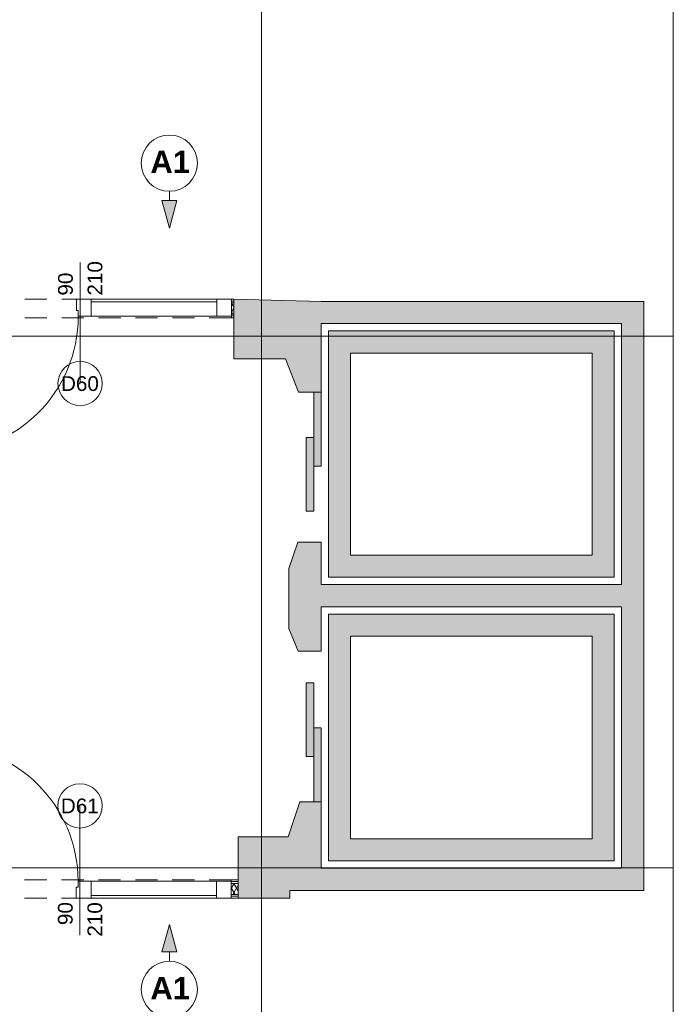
# Paper-space layout 'A-49 WYKOŃCZENIA ŚCIAN - PIĘTRO 4' of a CAD drawing. Header units: millimetres. Extents: x 0 to 500, y 0 to 350.
# Tile 7 of 15: x 278 to 322, y 123 to 190. Entities that reach past the tile are written whole.
import ezdxf
from ezdxf.xclip import XClip

# ---------------------------------------------------------------- set-up
doc = ezdxf.new("R2010")
doc.units = ezdxf.units.MM
doc.header["$MEASUREMENT"] = 0
doc.header["$XCLIPFRAME"] = 0
for name, pattern in [('DASHDOTX2', [1000, 500, -250, 0, -250]), ('Przer. długie kreski', [2.5, 1.5, -1]), ('PRZERYWANA_DU_A', [550, 350, -200])]:
    doc.linetypes.add(name, pattern=pattern)
for name, color, linetype, lineweight in [('0_Nr_pióra__2', 8, 'Continuous', 13), ('A__OKŁADZINY ŚCIAN_Nr_pióra__1', 7, 'Continuous', 20), ('A_winda_Nr_pióra__1', 7, 'Continuous', 20), ('A_ściany proj_Nr_pióra__1', 7, 'Continuous', 20), ('A_ściany_Nr_pióra__1', 7, 'Continuous', 20), ('Drzwi Archicad_Nr_pióra__1', 7, 'Continuous', 20), ('Drzwi Archicad_Nr_pióra__3', 252, 'Continuous', 13), ('Znaczniki drzwi Archicada_Nr_pióra__3', 252, 'Continuous', 13)]:
    doc.layers.add(name, color=color, linetype=linetype, lineweight=lineweight)
for name, color, linetype in [('A__OKŁADZINY ŚCIAN', 7, 'Continuous'), ('A_podrys', 7, 'Continuous'), ('A_winda', 7, 'Continuous'), ('A_ściany', 7, 'Continuous'), ('A_ściany proj', 7, 'Continuous')]:
    doc.layers.add(name, color=color, linetype=linetype)
doc.layers.add('A_osie_Nr_pióra__16', color=7, linetype='Continuous', lineweight=5, true_color=0x0f0f0f)
doc.layers.add('A_ściany proj_Nr_pióra__21', color=7, linetype='Continuous', lineweight=5, true_color=0xb0b0b0)
doc.styles.add('STYL_AUTOMATYCZNY_3', font='arial.ttf')
doc.styles.add('STYL_AUTOMATYCZNY_4', font='arial.ttf')
pattern_1 = [(0, (-1546.903, -276.5796), (0, 1), [0, -1])]
pattern_2 = [(60, (-1546.90304, -276.57957), (-0.25980762, 0.15), []), (120, (-1546.90304, -276.57957), (0.25980762, 0.15), [])]

# ---------------------------------------------------------------- blocks, each defined once
blk = doc.blocks.new('Rysunek_2_2', base_point=(-1546.903, -276.58))
at = {"layer": 'A__OKŁADZINY ŚCIAN', "linetype": 'Continuous', "lineweight": 0, "true_color": 0x000000}
for points in [[(288.152, 175.798), (288.652, 177.664), (287.652, 177.664)], [(288.152, 128.668), (287.652, 126.802), (288.652, 126.802)]]:
    blk.add_hatch(color=18, dxfattribs=at).paths.add_polyline_path(points)
at = {"layer": 'A_winda', "linetype": 'Continuous', "lineweight": 0, "true_color": 0xfdfdfd}
h = blk.add_hatch(color=7, dxfattribs=at)
h.paths.add_polyline_path([(298.928, 168.845), (298.928, 152.171), (318.288, 152.171), (318.288, 168.845)])
h.paths.add_polyline_path([(316.788, 167.345), (316.788, 153.671), (300.428, 153.671), (300.428, 167.345)], flags=0)
for points in [[(297.928, 159.694), (298.428, 159.694), (298.428, 164.694), (297.928, 164.694)], [(297.428, 156.634), (297.928, 156.634), (297.928, 161.634), (297.428, 161.634)], [(297.428, 145.022), (297.428, 140.022), (297.928, 140.022), (297.928, 145.022)], [(297.928, 141.963), (297.928, 136.963), (298.428, 136.963), (298.428, 141.963)]]:
    blk.add_hatch(color=7, dxfattribs=at).paths.add_polyline_path(points)
h = blk.add_hatch(color=7, dxfattribs=at)
h.paths.add_polyline_path([(318.288, 149.671), (298.928, 149.671), (298.928, 132.963), (318.288, 132.963)])
h.paths.add_polyline_path([(316.788, 148.171), (316.788, 134.463), (300.428, 134.463), (300.428, 148.171)], flags=0)
at = {"layer": 'A_ściany', "linetype": 'Continuous', "lineweight": 0, "true_color": 0x000000}
for points in [[(298.428, 170.845), (292.508, 170.985), (292.508, 166.945), (296.008, 166.945), (296.888, 164.694), (298.428, 164.694)], [(320.288, 170.845), (298.428, 170.845), (298.428, 169.345), (320.288, 169.345)], [(320.288, 130.963), (320.288, 169.345), (318.788, 169.345), (318.788, 132.463)], [(296.236, 148.699), (296.879, 147.163), (298.428, 147.163), (298.428, 154.544), (296.858, 154.544), (296.236, 152.749)], [(298.428, 150.171), (318.788, 150.171), (318.788, 151.671), (298.428, 151.671)], [(296.208, 134.591), (292.818, 134.591), (292.818, 130.441), (296.317, 130.441), (296.317, 130.963), (298.428, 130.963), (298.428, 136.963), (296.999, 136.963)], [(298.428, 130.963), (320.288, 130.963), (318.788, 132.463), (298.428, 132.463)]]:
    blk.add_hatch(color=18, dxfattribs=at).paths.add_polyline_path(points)
at = {"layer": 'A_ściany proj', "linetype": 'Continuous', "lineweight": 13}
h = blk.add_hatch(dxfattribs=at)
h.set_pattern_fill('gypsum_0002', color=8, style=0, pattern_type=2)
h.set_pattern_definition(pattern_1)
h.paths.add_polyline_path([(292.508, 170.985), (292.358, 170.985), (292.358, 170.86), (292.508, 170.86)])
h = blk.add_hatch(dxfattribs=at)
h.set_pattern_fill('gypsum_0002', color=8, style=0, pattern_type=2)
h.set_pattern_definition(pattern_1)
h.paths.add_polyline_path([(292.508, 170.86), (292.358, 170.86), (292.358, 170.735), (292.508, 170.735)])
h = blk.add_hatch(dxfattribs=at)
h.set_pattern_fill('batt_insulation_0002', color=8, style=0, pattern_type=2)
h.set_pattern_definition(pattern_2)
h.paths.add_polyline_path([(292.508, 170.735), (292.358, 170.735), (292.358, 169.985), (292.508, 169.985)])
h = blk.add_hatch(dxfattribs=at)
h.set_pattern_fill('gypsum_0002', color=8, style=0, pattern_type=2)
h.set_pattern_definition(pattern_1)
h.paths.add_polyline_path([(292.358, 169.985), (292.358, 169.86), (292.508, 169.86), (292.508, 169.985)])
h = blk.add_hatch(dxfattribs=at)
h.set_pattern_fill('gypsum_0002', color=8, style=0, pattern_type=2)
h.set_pattern_definition(pattern_1)
h.paths.add_polyline_path([(292.358, 169.735), (292.508, 169.735), (292.508, 169.86), (292.358, 169.86)])
h = blk.add_hatch(dxfattribs=at)
h.set_pattern_fill('gypsum_0002', color=8, style=0, pattern_type=2)
h.set_pattern_definition(pattern_1)
h.paths.add_polyline_path([(292.348, 131.691), (292.348, 131.566), (292.818, 131.566), (292.818, 131.691)])
h = blk.add_hatch(dxfattribs=at)
h.set_pattern_fill('gypsum_0002', color=8, style=0, pattern_type=2)
h.set_pattern_definition(pattern_1)
h.paths.add_polyline_path([(292.818, 131.566), (292.348, 131.566), (292.348, 131.441), (292.818, 131.441)])
h = blk.add_hatch(dxfattribs=at)
h.set_pattern_fill('batt_insulation_0002', color=8, style=0, pattern_type=2)
h.set_pattern_definition(pattern_2)
h.paths.add_polyline_path([(292.818, 131.441), (292.348, 131.441), (292.348, 130.691), (292.818, 130.691)])
h = blk.add_hatch(dxfattribs=at)
h.set_pattern_fill('gypsum_0002', color=8, style=0, pattern_type=2)
h.set_pattern_definition(pattern_1)
h.paths.add_polyline_path([(292.818, 130.691), (292.348, 130.691), (292.348, 130.566), (292.818, 130.566)])
h = blk.add_hatch(dxfattribs=at)
h.set_pattern_fill('gypsum_0002', color=8, style=0, pattern_type=2)
h.set_pattern_definition(pattern_1)
h.paths.add_polyline_path([(292.348, 130.441), (292.818, 130.441), (292.818, 130.566), (292.348, 130.566)])
at = {"layer": '0_Nr_pióra__2', "color": 8, "linetype": 'PRZERYWANA_DU_A', "lineweight": 13, "flags": 128}
blk.add_lwpolyline([(322.288, 102.495), (322.288, 197.495)], dxfattribs=at)
at = {"layer": 'A__OKŁADZINY ŚCIAN_Nr_pióra__1', "color": 7, "linetype": 'Continuous', "lineweight": 20}
for p, q in [((288.152, 178.298), (288.152, 177.664)), ((287.652, 177.664), (288.652, 177.664)), ((288.152, 175.798), (287.652, 177.664)), ((288.152, 175.798), (288.652, 177.664)), ((288.152, 128.668), (287.652, 126.802)), ((288.152, 128.668), (288.652, 126.802)), ((288.652, 126.802), (287.652, 126.802)), ((288.152, 126.168), (288.152, 126.802))]:
    blk.add_line(p, q, dxfattribs=at)
for centre in [(288.152, 180.201), (288.152, 124.266)]:
    blk.add_circle(centre, 1.903, dxfattribs=at)
at = {"layer": 'A_osie_Nr_pióra__16', "color": 250, "linetype": 'DASHDOTX2', "lineweight": 5, "true_color": 0x0f0f0f}
for p, q in [((294.394, 251.953), (294.394, 102.495)), ((322.288, 168.495), (98.089, 168.495)), ((322.288, 132.495), (98.089, 132.495))]:
    blk.add_line(p, q, dxfattribs=at)
at = {"layer": 'A_winda_Nr_pióra__1', "color": 7, "linetype": 'PRZERYWANA_DU_A', "lineweight": 20, "flags": 128}
for points in [[(298.928, 168.845), (318.288, 168.845), (318.288, 152.171), (298.928, 152.171)], [(316.788, 167.345), (316.788, 153.671), (300.428, 153.671), (300.428, 167.345)], [(318.288, 149.671), (298.928, 149.671), (298.928, 132.963), (318.288, 132.963)], [(316.788, 148.171), (316.788, 134.463), (300.428, 134.463), (300.428, 148.171)]]:
    blk.add_lwpolyline(points, close=True, dxfattribs=at)
at = {"layer": 'A_winda_Nr_pióra__1', "color": 7, "linetype": 'Continuous', "lineweight": 20, "flags": 128}
for points in [[(297.928, 159.694), (297.928, 164.694), (298.428, 164.694), (298.428, 159.694)], [(297.428, 156.634), (297.428, 161.634), (297.928, 161.634), (297.928, 156.634)], [(297.428, 145.022), (297.428, 140.022), (297.928, 140.022), (297.928, 145.022)], [(297.928, 141.963), (297.928, 136.963), (298.428, 136.963), (298.428, 141.963)]]:
    blk.add_lwpolyline(points, close=True, dxfattribs=at)
at = {"layer": 'A_ściany proj_Nr_pióra__1', "color": 7, "linetype": 'Continuous', "lineweight": 20, "flags": 128}
for points in [[(292.508, 170.985), (292.358, 170.985)], [(292.358, 169.735), (292.508, 169.735)], [(292.818, 131.691), (292.348, 131.691)], [(292.348, 130.441), (292.818, 130.441)]]:
    blk.add_lwpolyline(points, dxfattribs=at)
at = {"layer": 'A_ściany proj_Nr_pióra__21', "color": 253, "linetype": 'Continuous', "lineweight": 5, "true_color": 0xb0b0b0}
for p, q in [((292.358, 170.985), (292.358, 170.86)), ((292.508, 170.86), (292.358, 170.86)), ((292.358, 170.86), (292.358, 170.735)), ((292.508, 170.735), (292.358, 170.735)), ((292.358, 170.735), (292.358, 169.985)), ((292.358, 169.985), (292.508, 169.985)), ((292.358, 169.985), (292.358, 169.86)), ((292.358, 169.86), (292.508, 169.86)), ((292.358, 169.86), (292.358, 169.835)), ((292.358, 169.835), (292.358, 169.735)), ((292.348, 131.591), (292.348, 131.691)), ((292.348, 131.566), (292.348, 131.591)), ((292.818, 131.566), (292.348, 131.566)), ((292.348, 131.441), (292.348, 131.566)), ((292.818, 131.441), (292.348, 131.441)), ((292.348, 130.691), (292.348, 131.441)), ((292.348, 130.691), (292.818, 130.691)), ((292.348, 130.566), (292.348, 130.691)), ((292.348, 130.566), (292.818, 130.566)), ((292.348, 130.441), (292.348, 130.566))]:
    blk.add_line(p, q, dxfattribs=at)
at = {"layer": 'A_ściany proj_Nr_pióra__21', "color": 253, "linetype": 'Continuous', "lineweight": 5, "true_color": 0xb0b0b0, "flags": 128}
for points in [[(292.508, 170.985), (292.508, 170.86)], [(292.508, 170.86), (292.508, 170.735)], [(292.508, 170.735), (292.508, 169.985)], [(292.508, 169.985), (292.508, 169.86)], [(292.508, 169.86), (292.508, 169.735)], [(292.818, 131.566), (292.818, 131.691)], [(292.818, 131.441), (292.818, 131.566)], [(292.818, 130.691), (292.818, 131.441)], [(292.818, 130.566), (292.818, 130.691)], [(292.818, 130.441), (292.818, 130.566)]]:
    blk.add_lwpolyline(points, dxfattribs=at)
at = {"layer": 'A_ściany_Nr_pióra__1', "color": 7, "linetype": 'Continuous', "lineweight": 20}
for p, q in [((298.428, 164.694), (296.888, 164.694)), ((296.858, 154.544), (298.428, 154.544)), ((298.428, 147.163), (296.879, 147.163)), ((296.999, 136.963), (298.428, 136.963))]:
    blk.add_line(p, q, dxfattribs=at)
at = {"layer": 'A_ściany_Nr_pióra__1', "color": 7, "linetype": 'Continuous', "lineweight": 20, "flags": 128}
for points in [[(298.428, 170.845), (292.508, 170.985)], [(292.508, 170.985), (292.508, 166.945)], [(320.288, 170.845), (298.428, 170.845)], [(320.288, 169.345), (320.288, 170.845)], [(298.428, 169.345), (318.788, 169.345)], [(298.428, 164.694), (298.428, 169.345)], [(318.788, 169.345), (318.788, 151.671)], [(320.288, 130.963), (320.288, 169.345)], [(292.508, 166.945), (296.008, 166.945)], [(296.008, 166.945), (296.888, 164.694)], [(296.858, 154.544), (296.236, 152.749)], [(298.428, 151.671), (298.428, 154.544)], [(296.236, 152.749), (296.236, 148.699)], [(318.788, 151.671), (298.428, 151.671)], [(298.428, 150.171), (318.788, 150.171)], [(298.428, 147.163), (298.428, 150.171)], [(318.788, 150.171), (318.788, 132.463)], [(296.236, 148.699), (296.879, 147.163)], [(296.999, 136.963), (296.208, 134.591)], [(298.428, 132.463), (298.428, 136.963)], [(296.208, 134.591), (292.818, 134.591)], [(292.818, 134.591), (292.818, 130.441)], [(318.788, 132.463), (298.428, 132.463)], [(296.317, 130.441), (296.317, 130.963)], [(296.317, 130.963), (298.428, 130.963)], [(298.428, 130.963), (320.288, 130.963)], [(292.818, 130.441), (296.317, 130.441)]]:
    blk.add_lwpolyline(points, dxfattribs=at)
at = {"layer": 'Drzwi Archicad_Nr_pióra__1', "color": 7, "linetype": 'Continuous', "lineweight": 20}
for p, q in [((298.428, 164.694), (296.888, 164.694)), ((296.858, 154.544), (298.428, 154.544)), ((298.428, 147.163), (296.879, 147.163)), ((296.999, 136.963), (298.428, 136.963))]:
    blk.add_line(p, q, dxfattribs=at)
at = {"layer": 'Drzwi Archicad_Nr_pióra__3', "color": 252, "linetype": 'Przer. długie kreski', "lineweight": 13}
for p, q in [((292.358, 170.985), (271.858, 170.985)), ((292.358, 169.735), (271.858, 169.735)), ((292.348, 131.691), (271.848, 131.691)), ((292.348, 130.441), (271.848, 130.441))]:
    blk.add_line(p, q, dxfattribs=at)
at = {"layer": 'Drzwi Archicad_Nr_pióra__3', "color": 252, "linetype": 'Continuous', "lineweight": 13}
for p, q in [((281.858, 170.985), (281.858, 170.235)), ((282.858, 170.985), (281.858, 170.985)), ((282.858, 169.835), (282.858, 170.985)), ((282.858, 170.985), (291.358, 170.985)), ((282.858, 169.835), (282.858, 170.985)), ((291.358, 170.805), (282.858, 170.805)), ((292.358, 170.985), (291.358, 170.985)), ((291.358, 170.985), (291.358, 169.835)), ((291.358, 170.985), (291.358, 169.835)), ((292.358, 169.835), (292.358, 170.985)), ((292.358, 170.985), (292.358, 170.86)), ((292.358, 170.985), (292.358, 170.86)), ((292.358, 170.86), (292.358, 170.735)), ((292.358, 170.86), (292.358, 170.735)), ((292.358, 170.735), (292.358, 169.985)), ((292.358, 170.735), (292.358, 169.985)), ((281.858, 170.235), (281.978, 170.235)), ((281.978, 170.235), (281.978, 169.835)), ((292.358, 169.985), (292.358, 169.86)), ((292.358, 169.985), (292.358, 169.86)), ((281.978, 169.835), (282.858, 169.835)), ((291.358, 169.835), (282.858, 169.835)), ((282.858, 169.835), (291.358, 169.835)), ((291.358, 169.835), (292.358, 169.835)), ((292.358, 169.86), (292.358, 169.835)), ((292.358, 169.86), (292.358, 169.835)), ((292.358, 169.835), (292.358, 169.735)), ((281.968, 131.191), (281.968, 131.591)), ((281.968, 131.591), (282.848, 131.591)), ((282.848, 131.591), (282.848, 130.441)), ((291.348, 131.591), (282.848, 131.591)), ((282.848, 131.591), (282.848, 130.441)), ((282.848, 131.591), (291.348, 131.591)), ((291.348, 130.441), (291.348, 131.591)), ((291.348, 131.591), (292.348, 131.591)), ((291.348, 130.441), (291.348, 131.591)), ((292.348, 131.591), (292.348, 131.691)), ((292.348, 131.591), (292.348, 130.441)), ((292.348, 131.566), (292.348, 131.591)), ((292.348, 131.566), (292.348, 131.591)), ((292.348, 131.441), (292.348, 131.566)), ((292.348, 131.441), (292.348, 131.566)), ((292.348, 130.691), (292.348, 131.441)), ((292.348, 130.691), (292.348, 131.441)), ((281.848, 130.441), (281.848, 131.191)), ((281.848, 131.191), (281.968, 131.191)), ((292.348, 130.566), (292.348, 130.691)), ((292.348, 130.566), (292.348, 130.691)), ((282.848, 130.441), (281.848, 130.441)), ((291.348, 130.621), (282.848, 130.621)), ((282.848, 130.441), (291.348, 130.441)), ((292.348, 130.441), (291.348, 130.441)), ((292.348, 130.441), (292.348, 130.566)), ((292.348, 130.441), (292.348, 130.566))]:
    blk.add_line(p, q, dxfattribs=at)
for centre, start, end in [((272.738, 169.835), 270, 0), ((272.728, 131.591), 0, 90)]:
    blk.add_arc(centre, 9.24, start, end, dxfattribs=at)
at = {"layer": 'Znaczniki drzwi Archicada_Nr_pióra__3', "color": 252, "linetype": 'Continuous', "lineweight": 13}
for p, q in [((282.108, 165.28), (282.108, 173.485)), ((282.098, 136.691), (282.098, 127.941))]:
    blk.add_line(p, q, dxfattribs=at)
at = {"layer": 'Znaczniki drzwi Archicada_Nr_pióra__3', "color": 252, "linetype": 'Continuous', "lineweight": 13, "flags": 128}
for points in [[(280.608, 165.28, 1), (283.608, 165.28, 1)], [(283.598, 136.691, 1), (280.598, 136.691, 1)]]:
    blk.add_lwpolyline(points, format="xyb", close=True, dxfattribs=at)
at = {"layer": 'A__OKŁADZINY ŚCIAN_Nr_pióra__1', "color": 7, "linetype": 'Continuous', "lineweight": 20, "char_height": 1.5, "attachment_point": 4, "style": 'STYL_AUTOMATYCZNY_3'}
for insert in [(286.869, 180.286), (286.869, 124.351)]:
    blk.add_mtext('\\A1;{\\pql;\\fArial|b1|i0|c238|p0;\\W1.000000;A1}', dxfattribs=dict(at, insert=insert))
at = {"layer": 'Znaczniki drzwi Archicada_Nr_pióra__3', "color": 252, "linetype": 'Continuous', "lineweight": 13, "char_height": 1, "attachment_point": 7, "rotation": 90, "style": 'STYL_AUTOMATYCZNY_4'}
for s, insert in [('\\A1;{\\pql;\\fArial CE|b0|i0|c238|p0;\\W1.000000;210}', (283.626, 171.235)), ('\\A1;{\\pql;\\fArial CE|b0|i0|c238|p0;\\W1.000000;90}', (281.626, 171.235)), ('\\A1;{\\pql;\\fArial CE|b0|i0|c238|p0;\\W1.000000;90}', (281.616, 128.621)), ('\\A1;{\\pql;\\fArial CE|b0|i0|c238|p0;\\W1.000000;210}', (283.616, 127.836))]:
    blk.add_mtext(s, dxfattribs=dict(at, insert=insert))
at = {"layer": 'Znaczniki drzwi Archicada_Nr_pióra__3', "color": 252, "linetype": 'Continuous', "lineweight": 13, "char_height": 1, "attachment_point": 7, "style": 'STYL_AUTOMATYCZNY_4'}
for s, insert in [('\\A1;{\\pql;\\fArial CE|b0|i0|c238|p0;\\W1.000000;D60}', (280.813, 164.763)), ('\\A1;{\\pql;\\fArial CE|b0|i0|c238|p0;\\W1.000000;D61}', (280.803, 136.174))]:
    blk.add_mtext(s, dxfattribs=dict(at, insert=insert))

psp = doc.layouts.new('A-49 WYKOŃCZENIA ŚCIAN - PIĘTRO 4')

# ---------------------------------------------------------------- block references
at = {"layer": 'A_podrys', "color": 37, "linetype": 'Continuous', "lineweight": 5, "true_color": 0x656532}
ref = psp.add_blockref('Rysunek_2_2', (-1546.903, -276.58), dxfattribs=at)
XClip(ref).set_block_clipping_path([(71.8383263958, 102.4952640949), (322.2882976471, 311.3052640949)])

doc.saveas('drawing.dxf')
